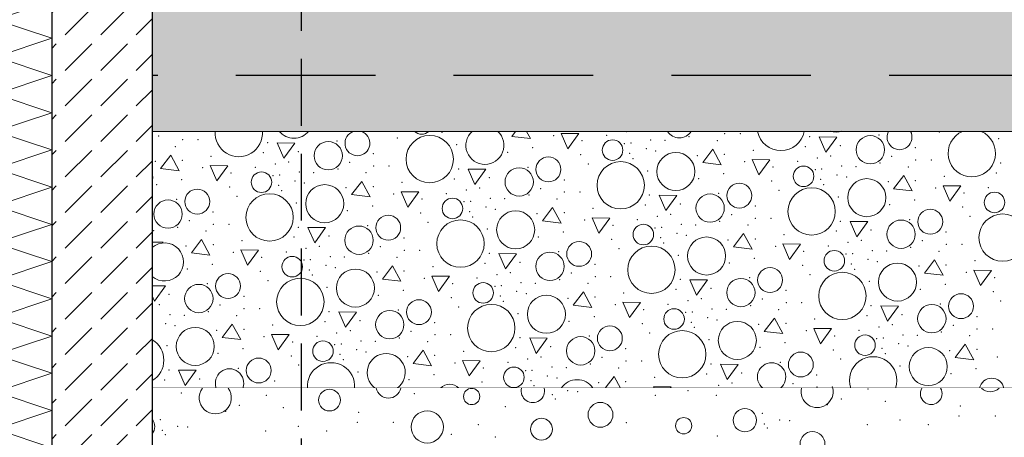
# Model space of a CAD drawing. Header units: millimetres. Extents: x -12989 to 381717, y -50461 to 30884.
# Tile 7 of 63: x 363581 to 365345, y -46809 to -46061. Entities that reach past the tile are written whole.
import ezdxf
from ezdxf.enums import TextEntityAlignment as Align

# ---------------------------------------------------------------- set-up
doc = ezdxf.new("R2010")
doc.units = ezdxf.units.MM
doc.header["$MEASUREMENT"] = 0
for name, pattern in [('Krawędzie ukryte', [170, 120, -50]), ('Kropki i Kreski', [360, 180, -90, 0, -90]), ('Przerywana długa', [390, 250, -140]), ('Wipeout_Contour', [1000, 0, -1000])]:
    doc.linetypes.add(name, pattern=pattern)
for name, color, linetype, lineweight in [('0_Nr_pióra__21', 7, 'Continuous', 25), ('A__STROPY_Nr_pióra__27', 7, 'Continuous', 25), ('A__STROPY_Nr_pióra__49', 7, 'Continuous', 15), ('A_OZN_ODNOSNIKI_Nr_pióra__6', 7, 'Continuous', 13), ('A_OZN_ODNOSNIKI_Nr_pióra__85', 7, 'Continuous', 13), ('Nowe_A__SCIANY_Nr_pióra__27', 7, 'Continuous', 25), ('Nowe_A__SCIANY_Nr_pióra__47', 7, 'Continuous', 15), ('Nowe_Warstwa IFC.Import IFC_Nr_pióra__1', 7, 'Continuous', 13), ('Nowe_Warstwa IFC.Import IFC_Nr_pióra__25', 7, 'Continuous', 25)]:
    doc.layers.add(name, color=color, linetype=linetype, lineweight=lineweight)
for name, color, linetype in [('A__STROPY', 7, 'Continuous'), ('A_OZN_ODNOSNIKI', 7, 'Continuous'), ('A_WYPEŁNIENIA RYSUNKI', 7, 'Continuous'), ('Nowe_A__SCIANY', 7, 'Continuous'), ('Nowe_A__STROPY', 7, 'Continuous'), ('Nowe_Warstwa IFC.Import IFC', 7, 'Continuous')]:
    doc.layers.add(name, color=color, linetype=linetype)
for name, color, linetype, lineweight, true_color in [('A__STROPY_Nr_pióra__170', 7, 'Continuous', 5, 0x6a6a6a), ('A__STROPY_Nr_pióra__173', 7, 'Continuous', 5, 0x6a6a6a), ('A__STROPY_Nr_pióra__178', 7, 'Continuous', 5, 0x6a6a6a), ('A_WYPEŁNIENIA RYSUNKI_Nr_pióra__242', 7, 'Continuous', 13, 0xa7a7a7), ('Nowe_A__SCIANY_Nr_pióra__169', 7, 'Continuous', 5, 0x6a6a6a), ('Nowe_A__SCIANY_Nr_pióra__174', 7, 'Continuous', 5, 0x6a6a6a)]:
    doc.layers.add(name, color=color, linetype=linetype, lineweight=lineweight, true_color=true_color)
doc.styles.add('STYL_AUTOMATYCZNY_1', font='arial.ttf')
doc.styles.add('STYL_AUTOMATYCZNY_6', font='arial.ttf')
pattern_1 = [(45, (363535.4, -45960.59), (-63.6396, 63.6396), [67.5, -22.5]), (45, (363535.4, -45896.95), (-63.6396, 63.6396), [67.5, -22.5])]

# ---------------------------------------------------------------- blocks, each defined once
blk = doc.blocks.new('ElemPrzekroju_11_1', base_point=(363535.4, -45960.6))
at = {"color": 254, "linetype": 'Wipeout_Contour', "lineweight": 0, "ltscale": 2194109.757672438}
blk.add_wipeout([(360751.7, -47260.6), (363713.4, -47260.6), (363713.4, -46860.6), (363538.6, -46860.6), (363538.6, -46510.6), (360751.7, -46510.6)], dxfattribs=at).dxf.layer = 'Nowe_A__STROPY'
blk = doc.blocks.new('*X102', base_point=(363535.4, -45960.6))
at = {"layer": 'A__STROPY_Nr_pióra__178', "color": 251, "linetype": 'Continuous', "lineweight": 5, "true_color": 0x6a6a6a}
for p, q in [((364469.5, -46260.6), (364462.6, -46269.6)), ((364462.6, -46269.6), (364495.9, -46273.5)), ((364495.9, -46273.5), (364488.9, -46260.6)), ((364551.3, -46264.3), (364563.2, -46291.7)), ((364582.9, -46264.6), (364551.3, -46264.3)), ((364563.2, -46291.7), (364582.9, -46264.6)), ((365013.4, -46270.7), (365025.4, -46298.1)), ((365045.1, -46271), (365013.4, -46270.7)), ((365025.4, -46298.1), (365045.1, -46271)), ((364042.5, -46281.4), (364054.5, -46308.8)), ((364074.2, -46281.7), (364042.5, -46281.4)), ((364054.5, -46308.8), (364074.2, -46281.7)), ((364822.7, -46292.6), (364804.6, -46316.4)), ((364837.9, -46320.4), (364822.7, -46292.6)), ((363851.9, -46303.3), (363833.7, -46327.1)), ((363867, -46331.1), (363851.9, -46303.3)), ((363833.7, -46327.1), (363867, -46331.1)), ((363922.4, -46321.9), (363934.3, -46349.3)), ((363954, -46322.2), (363922.4, -46321.9)), ((363934.3, -46349.3), (363954, -46322.2)), ((364804.6, -46316.4), (364837.9, -46320.4)), ((364893.3, -46311.1), (364905.2, -46338.6)), ((364924.9, -46311.5), (364893.3, -46311.1)), ((364905.2, -46338.6), (364924.9, -46311.5)), ((364384.5, -46328.3), (364396.5, -46355.7)), ((364416.2, -46328.6), (364384.5, -46328.3)), ((364396.5, -46355.7), (364416.2, -46328.6)), ((365164.7, -46339.5), (365146.6, -46363.3)), ((365179.9, -46367.2), (365164.7, -46339.5)), ((364193.8, -46350.2), (364175.7, -46374)), ((364209, -46378), (364193.8, -46350.2)), ((365235.3, -46358), (365247.2, -46385.4)), ((365266.9, -46358.3), (365235.3, -46358)), ((365247.2, -46385.4), (365266.9, -46358.3)), ((364175.7, -46374), (364209, -46378)), ((364264.4, -46368.7), (364276.3, -46396.2)), ((364296, -46369), (364264.4, -46368.7)), ((364276.3, -46396.2), (364296, -46369)), ((364726.5, -46375.1), (364738.5, -46402.6)), ((364758.1, -46375.4), (364726.5, -46375.1)), ((364738.5, -46402.6), (364758.1, -46375.4)), ((365146.6, -46363.3), (365179.9, -46367.2)), ((364535.8, -46397.1), (364517.7, -46420.9)), ((364551, -46424.8), (364535.8, -46397.1)), ((364606.4, -46415.6), (364618.3, -46443)), ((364638, -46415.9), (364606.4, -46415.6)), ((364618.3, -46443), (364638, -46415.9)), ((364097.6, -46432.7), (364109.6, -46460.1)), ((364129.2, -46433), (364097.6, -46432.7)), ((364109.6, -46460.1), (364129.2, -46433)), ((364517.7, -46420.9), (364551, -46424.8)), ((365068.5, -46422), (365080.5, -46449.4)), ((365100.1, -46422.3), (365068.5, -46422)), ((365080.5, -46449.4), (365100.1, -46422.3)), ((364877.8, -46443.9), (364859.7, -46467.7)), ((364893, -46471.7), (364877.8, -46443.9)), ((363906.9, -46454.6), (363888.8, -46478.4)), ((363922.1, -46482.4), (363906.9, -46454.6)), ((364859.7, -46467.7), (364893, -46471.7)), ((364948.4, -46462.4), (364960.3, -46489.9)), ((364980, -46462.7), (364948.4, -46462.4)), ((364960.3, -46489.9), (364980, -46462.7)), ((363888.8, -46478.4), (363922.1, -46482.4)), ((363977.5, -46473.1), (363989.4, -46500.6)), ((364009.1, -46473.5), (363977.5, -46473.1)), ((363989.4, -46500.6), (364009.1, -46473.5)), ((364439.6, -46479.6), (364451.5, -46507)), ((364471.2, -46479.9), (364439.6, -46479.6)), ((364451.5, -46507), (364471.2, -46479.9)), ((364248.9, -46501.5), (364230.8, -46525.3)), ((364264.1, -46529.2), (364248.9, -46501.5)), ((365219.8, -46490.8), (365201.7, -46514.6)), ((365235, -46518.5), (365219.8, -46490.8)), ((364319.4, -46520), (364331.4, -46547.4)), ((364351.1, -46520.3), (364319.4, -46520)), ((364331.4, -46547.4), (364351.1, -46520.3)), ((365201.7, -46514.6), (365235, -46518.5)), ((365290.3, -46509.3), (365302.3, -46536.7)), ((365322, -46509.6), (365290.3, -46509.3)), ((365302.3, -46536.7), (365322, -46509.6)), ((363842.3, -46537.4), (363818.5, -46537.2)), ((363822.6, -46564.6), (363842.3, -46537.4)), ((364230.8, -46525.3), (364264.1, -46529.2)), ((364781.6, -46526.4), (364793.5, -46553.9)), ((364813.2, -46526.7), (364781.6, -46526.4)), ((364793.5, -46553.9), (364813.2, -46526.7)), ((363818.5, -46555.1), (363822.6, -46564.6)), ((364590.9, -46548.3), (364572.8, -46572.2)), ((364606, -46576.1), (364590.9, -46548.3)), ((364572.8, -46572.2), (364606, -46576.1)), ((364661.4, -46566.9), (364673.4, -46594.3)), ((364693.1, -46567.2), (364661.4, -46566.9)), ((364673.4, -46594.3), (364693.1, -46567.2)), ((365123.6, -46573.3), (365135.5, -46600.7)), ((365155.2, -46573.6), (365123.6, -46573.3)), ((365135.5, -46600.7), (365155.2, -46573.6)), ((364152.7, -46584), (364164.6, -46611.4)), ((364184.3, -46584.3), (364152.7, -46584)), ((364164.6, -46611.4), (364184.3, -46584.3)), ((363962, -46605.9), (363943.9, -46629.7)), ((363977.1, -46633.7), (363962, -46605.9)), ((364932.9, -46595.2), (364914.7, -46619)), ((364948, -46623), (364932.9, -46595.2)), ((364032.5, -46624.4), (364044.5, -46651.9)), ((364064.1, -46624.7), (364032.5, -46624.4)), ((364044.5, -46651.9), (364064.1, -46624.7)), ((364914.7, -46619), (364948, -46623)), ((365003.4, -46613.7), (365015.4, -46641.2)), ((365035, -46614), (365003.4, -46613.7)), ((365015.4, -46641.2), (365035, -46614)), ((363943.9, -46629.7), (363977.1, -46633.7)), ((364494.7, -46630.8), (364506.6, -46658.3)), ((364526.3, -46631.2), (364494.7, -46630.8)), ((364506.6, -46658.3), (364526.3, -46631.2)), ((365274.9, -46642.1), (365256.7, -46665.9)), ((365290, -46669.8), (365274.9, -46642.1)), ((364304, -46652.8), (364285.8, -46676.6)), ((364319.1, -46680.5), (364304, -46652.8)), ((364285.8, -46676.6), (364319.1, -46680.5)), ((364374.5, -46671.3), (364386.5, -46698.7)), ((364406.1, -46671.6), (364374.5, -46671.3)), ((364386.5, -46698.7), (364406.1, -46671.6)), ((364836.7, -46677.7), (364848.6, -46705.1)), ((364868.3, -46678), (364836.7, -46677.7)), ((364848.6, -46705.1), (364868.3, -46678)), ((365256.7, -46665.9), (365290, -46669.8)), ((363865.8, -46688.4), (363877.7, -46715.9)), ((363897.4, -46688.7), (363865.8, -46688.4)), ((363877.7, -46715.9), (363897.4, -46688.7)), ((364646, -46699.6), (364630, -46720.6)), ((364657.4, -46720.6), (364646, -46699.6)), ((364716.5, -46718.2), (364717.6, -46720.6)), ((364748.1, -46718.5), (364716.5, -46718.2)), ((364746.6, -46720.6), (364748.1, -46718.5))]:
    blk.add_line(p, q, dxfattribs=at)
for centre, radius in [((364315.7, -46310.4), 42.4), ((365104.8, -46293.6), 25.4), ((364133.9, -46304.3), 25.4), ((364643.2, -46294.2), 18.4), ((364528.2, -46328.8), 22.3), ((364756.5, -46332.6), 34.1), ((364475.9, -46351.2), 25.4), ((364657.7, -46357.3), 42.4), ((364985.2, -46341.1), 18.4), ((364014.3, -46351.8), 18.4), ((365098.5, -46379.4), 34.1), ((364127.6, -46390.2), 34.1), ((364870.2, -46375.7), 22.3), ((364999.7, -46404.1), 42.4), ((363899.3, -46386.4), 22.3), ((364028.8, -46414.8), 42.4), ((364356.3, -46398.7), 18.4), ((364817.9, -46398.1), 25.4), ((365327.2, -46388), 18.4), ((363847, -46408.8), 25.4), ((364241.3, -46433.2), 22.3), ((364469.6, -46437), 34.1), ((365212.2, -46422.5), 22.3), ((365341.7, -46451), 42.4), ((364189, -46455.6), 25.4), ((364370.8, -46461.7), 42.4), ((364698.3, -46445.5), 18.4), ((365159.9, -46444.9), 25.4), ((364811.5, -46483.9), 34.1), ((364583.3, -46480.1), 22.3), ((364712.8, -46508.6), 42.4), ((364069.4, -46503.1), 18.4), ((364531, -46502.5), 25.4), ((365040.3, -46492.4), 18.4), ((365153.5, -46530.7), 34.1), ((363954.4, -46537.7), 22.3), ((364182.6, -46541.4), 34.1), ((364925.3, -46527), 22.3), ((365054.8, -46555.4), 42.4), ((363902.1, -46560.1), 25.4), ((364083.9, -46566.1), 42.4), ((364411.4, -46550), 18.4), ((364873, -46549.4), 25.4), ((364524.6, -46588.3), 34.1), ((365267.3, -46573.8), 22.3), ((364296.4, -46584.5), 22.3), ((364425.9, -46613), 42.4), ((365215, -46596.2), 25.4), ((364244.1, -46606.9), 25.4), ((364753.3, -46596.8), 18.4), ((364638.3, -46631.4), 22.3), ((364866.6, -46635.2), 34.1), ((363895.7, -46645.9), 34.1), ((364767.9, -46659.9), 42.4), ((365095.3, -46643.7), 18.4), ((364124.4, -46654.4), 18.4), ((364586.1, -46653.8), 25.4), ((364980.3, -46678.3), 22.3), ((365208.6, -46682), 34.1), ((364009.4, -46689), 22.3), ((364466.4, -46701.2), 18.4)]:
    blk.add_circle(centre, radius, dxfattribs=at)
for centre, radius, start, end in [((363973.7, -46263.6), 42.4, 175.9987, 4.0013), ((364072.5, -46238.9), 34.1, 219.5491, 320.4509), ((364186.2, -46282), 22.3, 106.7758, 73.2242), ((364301.2, -46247.4), 18.4, 225.9146, 314.0854), ((364414.5, -46285.7), 34.1, 132.5793, 47.4207), ((364762.8, -46246.8), 25.4, 212.9162, 327.0838), ((364944.6, -46252.8), 42.4, 190.5202, 349.4798), ((365043.4, -46228.1), 34.1, 251.9199, 288.0801), ((365157.1, -46271.2), 22.3, 151.4914, 28.5086), ((365286.6, -46299.7), 42.4, 112.873, 67.127), ((363785.6, -46343.3), 34.1, 344.7101, 15.2899), ((363840.7, -46494.6), 34.1, 229.5396, 130.4604), ((363797, -46670.6), 42.4, 300.5064, 59.4936), ((364237.7, -46692.7), 34.1, 305.2823, 234.7177), ((364138.9, -46717.4), 42.4, 355.7218, 184.2782), ((364928, -46700.6), 25.4, 308.3403, 231.6597), ((365109.8, -46706.7), 42.4, 340.9155, 199.0845), ((363957.1, -46711.4), 25.4, 338.7019, 201.2981), ((364351.4, -46735.8), 22.3, 43.0583, 136.9417), ((364579.7, -46739.6), 34.1, 33.8324, 146.1676), ((365322.3, -46725.1), 22.3, 11.6885, 168.3115)]:
    blk.add_arc(centre, radius, start, end, dxfattribs=at)
for p in [(363830.2, -46269.2), (364257.5, -46272.4), (364337.5, -46262.5), (364537.9, -46268.3), (364632.5, -46267.6), (364668, -46261.4), (364780.1, -46270.4), (364843.9, -46264.9), (364871.8, -46264.9), (364996.2, -46270.3), (365120.3, -46267.3), (365228.4, -46261.7), (365334.7, -46273.8), (363859.8, -46288.1), (363873, -46275.7), (363900.9, -46275.6), (364025.3, -46281), (364149.4, -46278), (364363.8, -46284.5), (364500.1, -46289.7), (364588.6, -46277.6), (364664.1, -46282.4), (364675.9, -46281.4), (364703.4, -46291.8), (364711.3, -46276), (364736.9, -46276.8), (364830.7, -46277.3), (364988.6, -46288.1), (365051.2, -46286.3), (365051.2, -46286.3), (365185.5, -46289.9), (363924.2, -46305.1), (364017.7, -46298.8), (364080.3, -46297), (364080.3, -46297), (364214.7, -46300.6), (364455.2, -46298.4), (364586.3, -46302.6), (364673.9, -46300), (364679.5, -46309.4), (364720.2, -46295.7), (364794.9, -46303.9), (364843.6, -46301.9), (364895.1, -46294.4), (365010, -46308.3), (365034, -46304.6), (365143.1, -46305.4), (363824.1, -46314.6), (363872.7, -46312.6), (363909, -46325.8), (364003.6, -46325.2), (364039.1, -46319), (364063.1, -46315.3), (364172.2, -46316.1), (364215, -46322.5), (364242.9, -46322.5), (364367.3, -46327.8), (364491.4, -46324.9), (364599.5, -46319.2), (364879.9, -46315.1), (364930.6, -46324.5), (364974.5, -46314.5), (365053.3, -46322.9), (365078.9, -46323.7), (365122.1, -46317.3), (365172.7, -46324.2), (365185.9, -46311.8), (365213.8, -46311.8), (365338.1, -46317.1), (363959.7, -46335.2), (364035.2, -46339.9), (364047, -46339), (364082.4, -46333.6), (364108, -46334.4), (364151.2, -46328), (364201.8, -46334.9), (364422.3, -46343.8), (364422.3, -46343.8), (364705.8, -46331.4), (364797.2, -46345.2), (364842.1, -46336.6), (365006.1, -46329.2), (365017.9, -46328.3), (365045.4, -46338.6), (365062.2, -46342.6), (365237.1, -46341.2), (365330.6, -46335), (363826.3, -46355.9), (363871.2, -46347.3), (363957.4, -46360.2), (364045, -46357.5), (364074.5, -46349.3), (364091.3, -46353.3), (364166, -46361.4), (364214.7, -46359.5), (364266.2, -46352), (364359.7, -46345.7), (364405.1, -46362.2), (364514.2, -46363), (364556.6, -46347.5), (364928.3, -46349.5), (365015.9, -46346.8), (365021.5, -46356.2), (365136.9, -46350.7), (365185.6, -46348.8), (365221.9, -46362), (365316.4, -46361.3), (363970.6, -46376.8), (364050.6, -46366.9), (364251, -46372.7), (364345.5, -46372), (364381.1, -46365.8), (364424.4, -46380.5), (364493.2, -46374.9), (364557, -46369.4), (364584.8, -46369.4), (364709.2, -46374.7), (364833.4, -46371.7), (364941.5, -46366.1), (365047.8, -46378.2), (365272.6, -46371.3), (363862.5, -46382.4), (364076.9, -46388.9), (364213.2, -46394.1), (364301.7, -46382), (364377.2, -46386.8), (364389, -46385.9), (364416.5, -46396.2), (364450, -46381.3), (364543.8, -46381.8), (364701.7, -46392.5), (364764.3, -46390.7), (364764.3, -46390.7), (364898.6, -46394.4), (365139.2, -46392.1), (365184.1, -46383.4), (365270.3, -46396.4), (363927.7, -46405.1), (364168.3, -46402.8), (364299.4, -46407.1), (364387, -46404.4), (364392.6, -46413.8), (364433.3, -46400.2), (364508, -46408.3), (364556.7, -46406.3), (364608.2, -46398.8), (364723.1, -46412.7), (364747, -46409), (364856.2, -46409.8), (365283.5, -46413), (363864.3, -46432.4), (363885.3, -46420.5), (363928.1, -46426.9), (363955.9, -46426.9), (364080.3, -46432.3), (364204.5, -46429.3), (364312.6, -46423.7), (364593, -46419.5), (364643.7, -46428.9), (364687.5, -46418.9), (364719.2, -46433.6), (364731, -46432.7), (364766.4, -46427.3), (364792, -46428.1), (364835.2, -46421.7), (364885.8, -46428.6), (364899, -46416.2), (364926.8, -46416.2), (365051.2, -46421.6), (365175.4, -46418.6), (363821.1, -46438.8), (363914.9, -46439.3), (364072.8, -46450.1), (364135.4, -46448.3), (364135.4, -46448.3), (364418.8, -46435.8), (364510.3, -46449.6), (364555.2, -46441), (364729, -46451.3), (364758.5, -46443.1), (364775.3, -46447), (364950.2, -46445.7), (365043.7, -46439.4), (365106.3, -46437.5), (365106.3, -46437.5), (365240.6, -46441.2), (363879.1, -46465.9), (363927.8, -46463.9), (363979.3, -46456.4), (364118.1, -46466.6), (364227.3, -46467.4), (364269.7, -46451.9), (364641.4, -46453.9), (364734.6, -46460.7), (364850, -46455.1), (364898.7, -46453.2), (364935, -46466.4), (365029.5, -46465.7), (365065.1, -46459.6), (365089, -46455.9), (365177.2, -46468.6), (365198.1, -46456.7), (365241, -46463.1), (365268.8, -46463.1), (363964.1, -46477.1), (364014.8, -46486.5), (364058.6, -46476.5), (364094.2, -46470.3), (364137.4, -46484.9), (364163, -46485.7), (364206.3, -46479.3), (364256.9, -46486.2), (364270.1, -46473.8), (364297.9, -46473.8), (364422.3, -46479.1), (364546.5, -46476.2), (364654.6, -46470.5), (364760.8, -46482.7), (364985.7, -46475.8), (365061.2, -46480.5), (365073, -46479.6), (365108.3, -46474.2), (365133.9, -46475), (365227.8, -46475.5), (363926.2, -46498.6), (364090.3, -46491.2), (364102.1, -46490.3), (364129.6, -46500.6), (364321.3, -46503.2), (364414.8, -46497), (364477.4, -46495.1), (364477.4, -46495.1), (364611.7, -46498.8), (364852.3, -46496.5), (364897.1, -46487.9), (364983.4, -46500.8), (365071, -46498.1), (365100.5, -46489.9), (365117.3, -46493.9), (365192, -46502), (365240.6, -46500.1), (365292.2, -46492.5), (363881.4, -46507.2), (364012.5, -46511.5), (364100.1, -46508.8), (364105.7, -46518.2), (364146.4, -46504.6), (364221.1, -46512.7), (364269.7, -46510.8), (364436.1, -46517.1), (364460.1, -46513.5), (364569.2, -46514.2), (364612.1, -46520.7), (364639.9, -46520.7), (364996.6, -46517.4), (365076.6, -46507.5), (365277, -46513.3), (363917.6, -46533.7), (364025.7, -46528.1), (364306.1, -46524), (364356.8, -46533.3), (364400.6, -46523.3), (364432.3, -46538.1), (364444.1, -46537.2), (364479.4, -46531.7), (364505, -46532.6), (364548.3, -46526.2), (364598.9, -46533.1), (364764.3, -46526), (364888.5, -46523), (365102.8, -46529.5), (365239.1, -46534.7), (365327.7, -46522.6), (363848.5, -46552.7), (363848.5, -46552.7), (363982.8, -46556.4), (364131.9, -46540.2), (364223.4, -46554.1), (364268.2, -46545.4), (364442.1, -46555.7), (364471.6, -46547.5), (364488.4, -46551.4), (364663.3, -46550.1), (364756.7, -46543.8), (364819.4, -46542), (364819.4, -46542), (364953.7, -46545.7), (365194.3, -46543.4), (365325.3, -46547.6), (363831.2, -46571), (363940.3, -46571.8), (364354.4, -46558.4), (364447.7, -46565.1), (364563.1, -46559.6), (364611.7, -46557.6), (364648.1, -46570.8), (364742.6, -46570.2), (364778.1, -46564), (364802.1, -46560.3), (364890.3, -46573), (364911.2, -46561.1), (364954.1, -46567.5), (364981.9, -46567.5), (365106.3, -46572.9), (365230.5, -46569.9), (365338.5, -46564.3), (363850.5, -46589.3), (363876.1, -46590.1), (363919.4, -46583.7), (363970, -46590.6), (363983.2, -46578.2), (364011, -46578.2), (364135.4, -46583.6), (364259.6, -46580.6), (364367.6, -46575), (364473.9, -46587.1), (364610.2, -46592.3), (364698.8, -46580.2), (364774.2, -46584.9), (364786.1, -46584), (364821.4, -46578.6), (364847, -46579.4), (364940.9, -46579.9), (365098.7, -46590.7), (365161.4, -46588.8), (365161.4, -46588.8), (363842.7, -46605.1), (363859.5, -46609), (364034.4, -46607.7), (364127.8, -46601.4), (364190.5, -46599.5), (364190.5, -46599.5), (364324.8, -46603.2), (364565.4, -46600.9), (364696.4, -46605.2), (364784.1, -46602.6), (364813.6, -46594.4), (364830.4, -46598.3), (364905.1, -46606.4), (364953.7, -46604.5), (365005.3, -46597), (365144.1, -46607.2), (365253.2, -46608), (365295.7, -46592.5), (363818.8, -46622.7), (363934.2, -46617.1), (363982.8, -46615.2), (364149.2, -46621.6), (364173.2, -46617.9), (364282.3, -46618.7), (364325.1, -46625.1), (364353, -46625.1), (364601.5, -46627.4), (364709.6, -46621.8), (364789.7, -46611.9), (364990, -46617.7), (365040.8, -46627.1), (365084.6, -46617), (365120.1, -46610.9), (365163.4, -46625.5), (365189, -46626.3), (365232.2, -46619.9), (365282.8, -46626.8), (365296, -46614.4), (365323.9, -46614.4), (363845, -46644.7), (364019.1, -46628.4), (364069.9, -46637.8), (364113.7, -46627.7), (364145.3, -46642.5), (364157.2, -46641.6), (364192.5, -46636.2), (364218.1, -46637), (364261.3, -46630.6), (364311.9, -46637.5), (364477.4, -46630.4), (364815.9, -46634), (364952.2, -46639.2), (365116.2, -46631.8), (365128.1, -46630.9), (365155.6, -46641.2), (365172.4, -46645.2), (363936.4, -46658.5), (363981.3, -46649.9), (364067.5, -46662.8), (364155.1, -46660.1), (364184.7, -46651.9), (364201.5, -46655.9), (364324.8, -46662.1), (364376.4, -46654.5), (364469.8, -46648.3), (364532.4, -46646.4), (364532.4, -46646.4), (364666.8, -46650.1), (364907.3, -46647.8), (365038.4, -46652.1), (365126, -46649.4), (365131.6, -46658.8), (365247.1, -46653.3), (365295.7, -46651.3), (364080.7, -46679.4), (364160.7, -46669.5), (364276.2, -46664), (364361.1, -46675.3), (364455.7, -46674.6), (364491.2, -46668.4), (364515.2, -46664.8), (364603.3, -46677.5), (364624.3, -46665.5), (364667.1, -46672), (364695, -46671.9), (364819.4, -46677.3), (364943.5, -46674.3), (365051.6, -46668.7), (365332, -46664.6), (363848.5, -46688), (363972.6, -46685), (364187, -46691.5), (364323.3, -46696.7), (364411.9, -46684.6), (364487.3, -46689.4), (364499.1, -46688.5), (364534.5, -46683), (364560.1, -46683.8), (364653.9, -46684.4), (364811.8, -46695.1), (364874.4, -46693.3), (364874.4, -46693.3), (365008.8, -46696.9), (365157.9, -46680.8), (365249.3, -46694.7), (365294.2, -46686), (363840.9, -46705.8), (363903.5, -46704), (363903.5, -46704), (364037.9, -46707.7), (364278.4, -46705.4), (364409.5, -46709.6), (364497.1, -46707), (364526.6, -46698.8), (364543.4, -46702.7), (364618.2, -46710.9), (364666.8, -46708.9), (364718.4, -46701.4), (364833.2, -46715.3), (364857.2, -46711.6), (364966.3, -46712.4), (364502.7, -46716.4), (365009.1, -46718.8), (365037, -46718.8)]:
    blk.add_point(p, dxfattribs=at)
blk = doc.blocks.new('ElemPrzekroju_86_1', base_point=(363535.4, -45960.6))
at = {"color": 254, "linetype": 'Wipeout_Contour', "lineweight": 0, "ltscale": 1495550.477204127}
blk.add_wipeout([(363818.5, -45960.6), (363818.5, -46160.6), (378258.5, -46160.6), (378258.5, -45960.6)], dxfattribs=at).dxf.layer = 'A__STROPY'
at = {"color": 254, "linetype": 'Wipeout_Contour', "lineweight": 0, "ltscale": 1496013.813862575}
blk.add_wipeout([(363818.5, -46720.6), (363818.5, -47260.6), (378258.5, -47260.6), (378258.5, -46720.6)], dxfattribs=at).dxf.layer = 'A__STROPY'
at = {"layer": 'A__STROPY_Nr_pióra__170', "linetype": 'Continuous', "lineweight": 5, "true_color": 0x6a6a6a}
h = blk.add_hatch(dxfattribs=at)
h.set_pattern_fill('Beton_0001', color=251, style=0, pattern_type=2)
h.set_pattern_definition(pattern_1)
h.paths.add_polyline_path([(363818.5, -45960.6), (363818.5, -46160.6), (378258.5, -46160.6), (378258.5, -45960.6)])
at = {"layer": 'A__STROPY_Nr_pióra__173', "linetype": 'Continuous', "lineweight": 5, "true_color": 0x6a6a6a}
h = blk.add_hatch(dxfattribs=at)
h.set_pattern_fill('Grunt_0001', color=251, style=0, pattern_type=2)
h.set_pattern_definition([(45, (363535.4, -45960.59), (-95.4594, 95.4594), []), (45, (363503.58, -45928.77), (-190.919, 190.919), []), (45, (363471.76, -45896.95), (-190.919, 190.919), []), (135, (363439.945, -45865.132), (31.8198, 31.8198), [135, -135])])
h.paths.add_polyline_path([(363818.5, -46720.6), (363818.5, -47260.6), (378258.5, -47260.6), (378258.5, -46720.6)])
at = {"color": 254, "linetype": 'Wipeout_Contour', "lineweight": 0, "ltscale": 1495624.499583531}
blk.add_wipeout([(363818.5, -46160.6), (363818.5, -46260.6), (378258.5, -46260.6), (378258.5, -46160.6)], dxfattribs=at).dxf.layer = 'A__STROPY'
at = {"layer": 'A__STROPY_Nr_pióra__178', "linetype": 'Continuous', "lineweight": 5, "true_color": 0x6a6a6a}
h = blk.add_hatch(dxfattribs=at)
h.set_pattern_fill('Chudy_beton_B15_I_WSC_0001', color=251, style=0, pattern_type=2)
h.set_pattern_definition([(0, (363535.4, -45960.6), (0, 233.827), [14.625, -120.375]), (0, (363602.9, -45843.68), (0, 233.827), [14.625, -120.375]), (60, (363535.4, -45960.6), (-202.5, 116.9134), [14.625, -120.375]), (60, (363670.4, -45960.6), (-202.5, 116.9134), [14.625, -120.375]), (120, (363550.03, -45960.6), (202.5, 116.9134), [14.625, -120.375]), (120, (363685.03, -45960.6), (202.5, 116.9134), [14.625, -120.375]), (0, (363535.404, -45938.09), (0, 45), [0, -45, 0, -67.5]), (45, (363557.904, -45938.09), (-31.8198, 31.8198), [0, -33.75, 0, -56.25])])
h.paths.add_polyline_path([(363818.5, -46160.6), (363818.5, -46260.6), (378258.5, -46260.6), (378258.5, -46160.6)])
at = {"layer": 'A__STROPY_Nr_pióra__27', "color": 7, "linetype": 'Przerywana długa', "lineweight": 25}
blk.add_line((378258.5, -46160.6), (363818.5, -46160.6), dxfattribs=at)
at = {"color": 254, "linetype": 'Wipeout_Contour', "lineweight": 0, "ltscale": 1495763.64850737}
blk.add_wipeout([(363818.5, -46720.6), (378258.5, -46720.6), (378258.5, -46260.6), (363818.5, -46260.6)], dxfattribs=at).dxf.layer = 'A__STROPY'
at = {"layer": 'A__STROPY_Nr_pióra__49', "color": 7, "linetype": 'Continuous', "lineweight": 15}
for p, q in [((378258.5, -46260.6), (363818.5, -46260.6)), ((378258.5, -46720.6), (363818.5, -46720.6))]:
    blk.add_line(p, q, dxfattribs=at)
at = {"layer": 'A__STROPY', "lineweight": 0}
blk.add_blockref('*X102', (363535.4, -45960.6), dxfattribs=at)
blk = doc.blocks.new('Standardowy znacznik osi[4]_1', base_point=(363785.4, -35960.6))
at = {"layer": 'Nowe_Warstwa IFC.Import IFC_Nr_pióra__25', "color": 7, "linetype": 'Kropki i Kreski', "lineweight": 25}
blk.add_line((363785.4, -36960.6), (363785.4, -48960.6), dxfattribs=at)
at = {"layer": 'Nowe_Warstwa IFC.Import IFC_Nr_pióra__1', "color": 7, "lineweight": 13, "style": 'STYL_AUTOMATYCZNY_1'}
for tag, p in [('AC_MarkerText_1_0', (363785.4, -35623.1)), ('AC_MarkerText_1_1', (363785.4, -50123.1))]:
    blk.add_attdef(tag, text='', height=175, rotation=360, dxfattribs=at).set_placement(p, align=Align.TOP_CENTER)
blk = doc.blocks.new('*X154', base_point=(363535.4, -45960.6))
at = {"layer": 'A_WYPEŁNIENIA RYSUNKI_Nr_pióra__242', "color": 253, "linetype": 'Continuous', "lineweight": 13, "true_color": 0xa7a7a7}
for centre, radius in [((364136.1, -46742), 19.5), ((364390.8, -46735.6), 14.6), ((364621.5, -46768.4), 22.3), ((364311.3, -46790.2), 28.8), ((364880.1, -46778.1), 20.8), ((364515.8, -46794.2), 19.5), ((364770.5, -46787.9), 14.6), ((365001.2, -46820.7), 22.3)]:
    blk.add_circle(centre, radius, dxfattribs=at)
for centre, radius, start, end in [((363931.6, -46738), 28.8, 142.789, 37.211), ((364241.8, -46716.2), 22.3, 191.3816, 348.6184), ((364500.4, -46725.8), 20.8, 165.4189, 14.5811), ((365009.5, -46726.6), 28.8, 168.0127, 11.9873), ((365213.9, -46730.5), 19.5, 149.357, 30.643), ((365319.7, -46704.8), 22.3, 225.276, 314.724), ((363802.3, -46789.5), 20.8, 321.2642, 38.7358)]:
    blk.add_arc(centre, radius, start, end, dxfattribs=at)
for p in [(363871, -46729.6), (363871, -46729.6), (364287.9, -46730.5), (364535.2, -46732.3), (364562.6, -46725.2), (364580.5, -46726.8), (364778.3, -46725.3), (365100.7, -46722.4), (364022.9, -46733.8), (364540.4, -46740), (364720, -46733.8), (364829.1, -46733.6), (365027.9, -46750.4), (365052.7, -46739.9), (365131.5, -46744.2), (363950.1, -46761.9), (363974.9, -46751.3), (364053.7, -46755.6), (364188.4, -46763.8), (364451, -46754.1), (364911.2, -46765.8), (365266.3, -46752.4), (363833.3, -46777.2), (364185.8, -46781.8), (364250.7, -46781.9), (364250.7, -46781.9), (364402.6, -46786.1), (364667.6, -46782.7), (364914.8, -46784.6), (364942.3, -46777.5), (364960.2, -46779), (365099.7, -46786), (365158, -46777.5), (365208.8, -46785.9), (365263.6, -46770.4), (365328.5, -46770.5), (365328.5, -46770.5), (363837, -46796), (363842.3, -46803.7), (363864.4, -46788.9), (363882.4, -46790.4), (364021.8, -46797.4), (364080.1, -46788.9), (364131, -46797.3), (364354.5, -46803.5), (364920.1, -46792.3), (364433.4, -46807.9), (364830.7, -46806.4)]:
    blk.add_point(p, dxfattribs=at)
blk = doc.blocks.new('Wypełnienie_1_1', base_point=(363535.4, -45960.6))
at = {"color": 254, "linetype": 'Wipeout_Contour', "lineweight": 0, "ltscale": 2934167.303864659}
blk.add_wipeout([(361894.5, -46510.6), (362278.2, -47260.6), (365446.5, -47260.6), (365808.9, -46720.6), (363818.5, -46720.6), (363818.5, -46860.6), (363538.6, -46860.6), (363538.6, -46510.6)], dxfattribs=at).dxf.layer = 'A_WYPEŁNIENIA RYSUNKI'
at = {"layer": 'A_WYPEŁNIENIA RYSUNKI_Nr_pióra__242', "color": 253, "linetype": 'Continuous', "lineweight": 13, "true_color": 0xa7a7a7}
blk.add_blockref('*X154', (363535.4, -45960.6), dxfattribs=at)
blk = doc.blocks.new('Etykieta_4_1', base_point=(363538.6, -46459.4))
at = {"color": 254, "linetype": 'Wipeout_Contour', "lineweight": 0, "ltscale": 8785833.12055881}
blk.add_wipeout([(363238.6, -46697.8), (363238.6, -46221), (363238.6, -46221), (363232.8, -46199.4), (363217, -46183.5), (363195.4, -46177.7), (363195.4, -46177.7), (363037, -46177.7), (363037, -46177.7), (363015.4, -46183.5), (362999.6, -46199.4), (362993.8, -46221), (362993.8, -46221), (362993.8, -46697.8), (362993.8, -46697.8), (362999.6, -46719.4), (363015.4, -46735.2), (363037, -46741), (363037, -46741), (363195.4, -46741), (363195.4, -46741), (363217, -46735.2), (363232.8, -46719.4)], dxfattribs=at).dxf.layer = 'A_OZN_ODNOSNIKI'
at = {"layer": 'A_OZN_ODNOSNIKI_Nr_pióra__85', "color": 7, "linetype": 'Continuous', "lineweight": 13}
for p, q in [((363239.1, -46459.4), (363238.6, -46459.4)), ((363838.1, -46459.4), (363239.1, -46459.4))]:
    blk.add_line(p, q, dxfattribs=at)
at = {"layer": 'A_OZN_ODNOSNIKI_Nr_pióra__85', "color": 7, "linetype": 'Continuous', "lineweight": 13, "flags": 128}
blk.add_lwpolyline([(363238.6, -46697.8, -0.414214), (363195.4, -46741), (363037, -46741, -0.414214), (362993.8, -46697.8), (362993.8, -46221, -0.414214), (363037, -46177.7), (363195.4, -46177.7, -0.414214), (363238.6, -46221)], format="xyb", close=True, dxfattribs=at)
at = {"layer": 'A_OZN_ODNOSNIKI_Nr_pióra__6', "color": 7, "lineweight": 13, "insert": (363055.1, -46643.8), "char_height": 110, "attachment_point": 1, "rotation": 90, "style": 'STYL_AUTOMATYCZNY_6'}
blk.add_mtext('\\A1;{\\pql;\\pt0,6000;\\fArial|b1|i1|c238|p0;\\W1.000000;SF-1\\fArial|b1|i1|c238|p0;\\W1.000000;\\A1{\\H.66x;\\S^  ;}\\fArial|b1|i1|c238|p0;\\W1.000000;\\fArial|b1|i1|c238|p0;\\W1.000000;\\A1{\\H.66x;\\S^  ;}\\fArial|b1|i1|c238|p0;\\W1.000000; \\fArial|b1|i1|c238|p0;\\W1.000000;\\fArial|b1|i1|c238|p0;\\W1.000000;\\fArial|b1|i1|c238|p0;\\W1.000000;\\fArial|b1|i1|c238|p0;\\W1.000000;\\fArial|b1|i1|c238|p0;\\W1.000000;\\fArial|b1|i1|c238|p0;\\W1.000000;\\fArial|b1|i1|c238|p0;\\W1.000000;\\fArial|b1|i1|c238|p0;\\W1.000000;\\fArial|b1|i1|c238|p0;\\W1.000000;\\fArial|b1|i1|c238|p0;\\W1.000000;\\fArial|b1|i1|c238|p0;\\W1.000000;\\fArial|b1|i1|c238|p0;\\W1.000000;\\fArial|b1|i1|c238|p0;\\W1.000000;\\fArial|b1|i1|c238|p0;\\W1.000000;\\fArial|b1|i1|c238|p0;\\W1.000000;\\fArial|b1|i1|c238|p0;\\W1.000000;\\fArial|b1|i1|c238|p0;\\W1.000000;\\fArial|b1|i1|c238|p0;\\W1.000000;\\fArial|b1|i1|c238|p0;\\W1.000000;\\fArial|b1|i1|c238|p0;\\W1.000000;\\fArial|b1|i1|c238|p0;\\W1.000000;\\fArial|b1|i1|c238|p0;\\W1.000000;\\fArial|b1|i1|c238|p0;\\W1.000000;\\fArial|b1|i1|c238|p0;\\W1.000000;\\fArial|b1|i1|c238|p0;\\W1.000000;\\fArial|b1|i1|c238|p0;\\W1.000000;\\fArial|b1|i1|c238|p0;\\W1.000000;\\fArial|b1|i1|c238|p0;\\W1.000000;\\fArial|b1|i1|c238|p0;\\W1.000000;\\fArial|b1|i1|c238|p0;\\W1.000000;\\fArial|b1|i1|c238|p0;\\W1.000000;\\fArial|b1|i1|c238|p0;\\W1.000000;\\fArial|b1|i1|c238|p0;\\W1.000000;\\fArial|b1|i1|c238|p0;\\W1.000000;\\fArial|b1|i1|c238|p0;\\W1.000000;\\fArial|b1|i1|c238|p0;\\W1.000000;\\fArial|b1|i1|c238|p0;\\W1.000000;\\fArial|b1|i1|c238|p0;\\W1.000000;\\fArial|b1|i1|c238|p0;\\W1.000000;\\fArial|b1|i1|c238|p0;\\W1.000000;\\fArial|b1|i1|c238|p0;\\W1.000000;\\fArial|b1|i1|c238|p0;\\W1.000000;\\fArial|b1|i1|c238|p0;\\W1.000000;}', dxfattribs=at)
blk = doc.blocks.new('*X207', base_point=(363535.4, -45960.6))
at = {"layer": 'Nowe_A__SCIANY_Nr_pióra__174', "color": 251, "linetype": 'Continuous', "lineweight": 5, "true_color": 0x6a6a6a}
for p, q in [((363538.6, -45993.9), (363638.6, -45960.6)), ((363638.6, -46027.3), (363538.6, -45993.9)), ((363538.6, -46060.6), (363638.6, -46027.3)), ((363638.6, -46093.9), (363538.6, -46060.6)), ((363538.6, -46127.3), (363638.6, -46093.9)), ((363638.6, -46160.6), (363538.6, -46127.3)), ((363538.6, -46193.9), (363638.6, -46160.6)), ((363638.6, -46227.3), (363538.6, -46193.9)), ((363538.6, -46260.6), (363638.6, -46227.3)), ((363638.6, -46293.9), (363538.6, -46260.6)), ((363538.6, -46327.3), (363638.6, -46293.9)), ((363638.6, -46360.6), (363538.6, -46327.3)), ((363538.6, -46393.9), (363638.6, -46360.6)), ((363638.6, -46427.3), (363538.6, -46393.9)), ((363538.6, -46460.6), (363638.6, -46427.3)), ((363638.6, -46493.9), (363538.6, -46460.6)), ((363538.6, -46527.3), (363638.6, -46493.9)), ((363638.6, -46560.6), (363538.6, -46527.3)), ((363538.6, -46593.9), (363638.6, -46560.6)), ((363638.6, -46627.3), (363538.6, -46593.9)), ((363538.6, -46660.6), (363638.6, -46627.3)), ((363638.6, -46693.9), (363538.6, -46660.6)), ((363538.6, -46727.3), (363638.6, -46693.9)), ((363638.6, -46760.6), (363538.6, -46727.3)), ((363538.6, -46793.9), (363638.6, -46760.6)), ((363638.6, -46827.3), (363538.6, -46793.9)), ((363538.6, -46860.6), (363638.6, -46827.3))]:
    blk.add_line(p, q, dxfattribs=at)
blk = doc.blocks.new('ElemPrzekroju_134_1', base_point=(363535.4, -45960.6))
at = {"color": 254, "linetype": 'Wipeout_Contour', "lineweight": 0, "ltscale": 1466711.21960548}
blk.add_wipeout([(363818.5, -45960.6), (363638.6, -45960.6), (363638.6, -46860.6), (363818.5, -46860.6)], dxfattribs=at).dxf.layer = 'Nowe_A__SCIANY'
at = {"layer": 'Nowe_A__SCIANY_Nr_pióra__169', "linetype": 'Continuous', "lineweight": 5, "true_color": 0x6a6a6a}
h = blk.add_hatch(dxfattribs=at)
h.set_pattern_fill('Beton_0001', color=251, style=0, pattern_type=2)
h.set_pattern_definition(pattern_1)
h.paths.add_polyline_path([(363818.5, -45960.6), (363638.6, -45960.6), (363638.6, -46860.6), (363818.5, -46860.6)])
at = {"layer": 'Nowe_A__SCIANY_Nr_pióra__27', "color": 7, "linetype": 'Continuous', "lineweight": 25}
blk.add_line((363818.5, -46860.6), (363713.4, -46860.6), dxfattribs=at)
at = {"layer": 'Nowe_A__SCIANY_Nr_pióra__27', "color": 7, "linetype": 'Continuous', "lineweight": 25, "flags": 128}
blk.add_lwpolyline([(363818.5, -45960.6), (363818.5, -46160.6), (363818.5, -46260.6), (363818.5, -46720.6), (363818.5, -46860.6)], dxfattribs=at)
at = {"color": 254, "linetype": 'Wipeout_Contour', "lineweight": 0, "ltscale": 1466155.9724975}
blk.add_wipeout([(363638.6, -45960.6), (363538.6, -45960.6), (363538.6, -46860.6), (363638.6, -46860.6)], dxfattribs=at).dxf.layer = 'Nowe_A__SCIANY'
at = {"layer": 'Nowe_A__SCIANY_Nr_pióra__27', "color": 7, "linetype": 'Continuous', "lineweight": 25}
for p in [(363638.6, -45960.6), (363713.4, -46860.6)]:
    blk.add_line(p, (363638.6, -46860.6), dxfattribs=at)
at = {"layer": 'Nowe_A__SCIANY_Nr_pióra__27', "color": 7, "linetype": 'Continuous', "lineweight": 25, "flags": 128}
blk.add_lwpolyline([(363818.5, -45960.6), (363720.4, -45960.6), (363685.4, -45960.6), (363638.6, -45960.6)], dxfattribs=at)
at = {"layer": 'Nowe_A__SCIANY_Nr_pióra__47', "color": 7, "linetype": 'Continuous', "lineweight": 15}
for p, q in [((363538.6, -45960.6), (363538.6, -45980.6)), ((363638.6, -45960.6), (363538.6, -45960.6)), ((363638.6, -46860.6), (363538.6, -46860.6))]:
    blk.add_line(p, q, dxfattribs=at)
at = {"layer": 'Nowe_A__SCIANY_Nr_pióra__47', "color": 7, "linetype": 'Continuous', "lineweight": 15, "flags": 128}
blk.add_lwpolyline([(363538.6, -45980.6), (363538.6, -46060.6), (363538.6, -46110.6), (363538.6, -46510.6), (363538.6, -46860.6)], dxfattribs=at)
at = {"layer": 'Nowe_A__SCIANY', "lineweight": 0}
blk.add_blockref('*X207', (363535.4, -45960.6), dxfattribs=at)

msp = doc.modelspace()

# ---------------------------------------------------------------- block references
at = {"layer": 'Nowe_A__STROPY', "lineweight": 0}
msp.add_blockref('ElemPrzekroju_11_1', (363535.4, -45960.6), dxfattribs=at)

# ---------------------------------------------------------------- next in the draw order: block references
at = {"layer": 'A__STROPY', "lineweight": 0}
msp.add_blockref('ElemPrzekroju_86_1', (363535.4, -45960.6), dxfattribs=at)

# ---------------------------------------------------------------- next in the draw order: block references
at = {"layer": 'Nowe_Warstwa IFC.Import IFC', "color": 7, "linetype": 'Continuous', "lineweight": 13}
msp.add_blockref('Standardowy znacznik osi[4]_1', (363785.4, -35960.6), dxfattribs=at)

# ---------------------------------------------------------------- next in the draw order: block references
at = {"layer": 'A_WYPEŁNIENIA RYSUNKI_Nr_pióra__242', "color": 253, "linetype": 'Continuous', "lineweight": 13, "true_color": 0xa7a7a7}
msp.add_blockref('Wypełnienie_1_1', (363535.4, -45960.6), dxfattribs=at)

# ---------------------------------------------------------------- next in the draw order: linework, layer by layer
at = {"layer": '0_Nr_pióra__21', "color": 7, "linetype": 'Krawędzie ukryte', "lineweight": 25}
msp.add_lwpolyline([(364085.4, -45960.6), (364085.4, -46860.6)], dxfattribs=at)

# ---------------------------------------------------------------- next in the draw order: block references
at = {"layer": 'A_OZN_ODNOSNIKI', "color": 7, "linetype": 'Continuous', "lineweight": 13}
msp.add_blockref('Etykieta_4_1', (363538.6, -46459.4), dxfattribs=at)

# ---------------------------------------------------------------- next in the draw order: block references
at = {"layer": 'Nowe_A__SCIANY', "lineweight": 0}
msp.add_blockref('ElemPrzekroju_134_1', (363535.4, -45960.6), dxfattribs=at)

doc.saveas('drawing.dxf')
